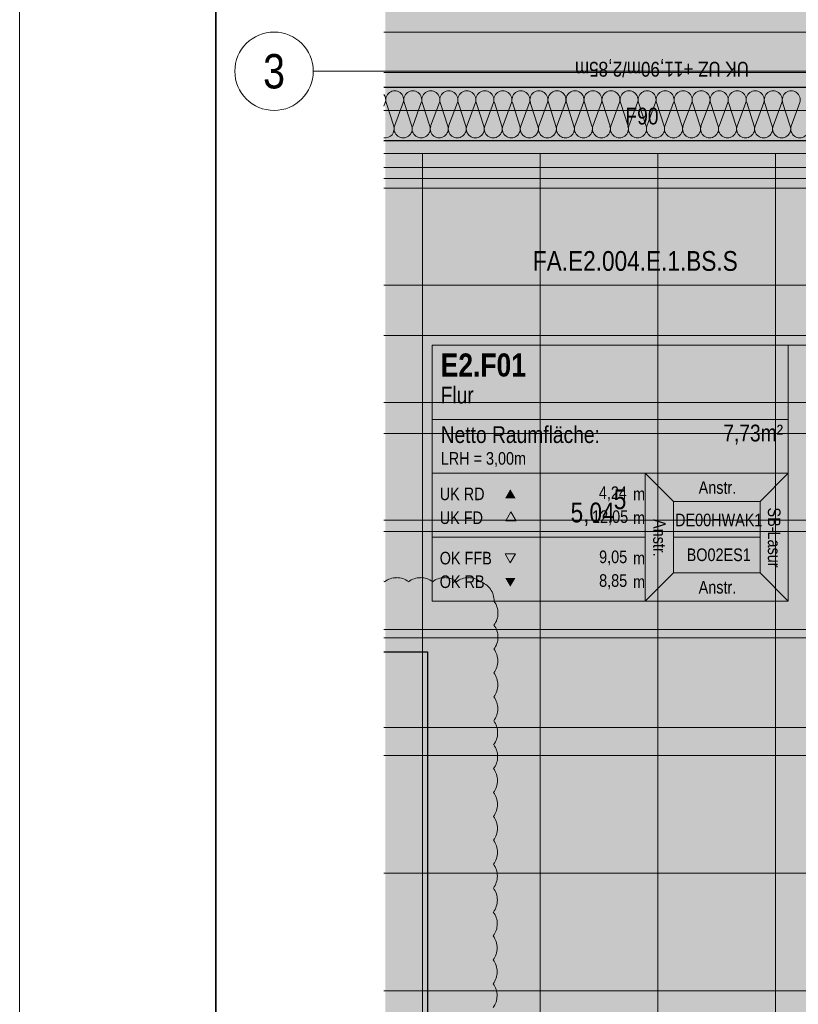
# Model space of a CAD drawing. Extents: x -743 to 300, y 62 to 1112.
# Tile 78 of 179: x -720 to -640, y 680 to 780. Entities that reach past the tile are written whole.
import ezdxf
from ezdxf.enums import TextEntityAlignment as Align
from ezdxf.lldxf.tags import DXFTag

# ---------------------------------------------------------------- set-up
doc = ezdxf.new("R2010")
doc.units = 0
doc.layers.get('0').update_dxf_attribs({"lineweight": 13})
for name, color, linetype, lineweight, true_color in [('30 -33 Aussenwände- 7 Fassade_ Elemente', 7, 'Continuous', 9, 0x00aacc), ('30 -35 Decken- 1 Konstruktion-Träger- Stahlbeton', 7, 'Continuous', 13, 0x33aa00), ('60- 61 allgemeine Ausstattung- 4 Terrassen', 9, 'Continuous', 9, 0x808080), ('70 -72 Beschriftung- 1 Beschriftung allgemein', 7, 'Continuous', 9, 0xff6633), ('70 -75 Raumstempel- 1 Raumstempel-A06CPV7IL0', 1, 'Continuous', 50, 0xff0000), ('70 -75 Raumstempel-2 Verweislinie', 3, 'Continuous', 9, 0x00ff00), ('70 -76 Bemaßung- 2 Allgemein', 9, 'Continuous', 5, 0x808080), ('70 -77 Revision- 2 Wolken', 7, 'Continuous', 18, 0x944cff), ('iwb_Layout Achsbezeichung', 1, 'Continuous', 13, 0xff0000), ('iwb_Layout BA_Markierung', 7, 'Continuous', 9, 0xbadcdc)]:
    doc.layers.add(name, color=color, linetype=linetype, lineweight=lineweight, true_color=true_color)
for name, color, linetype, lineweight in [('70 -71 Achsen- 1 Gebäudeachsen', 7, 'STRICHPUNKT2-A06CPV7LL0', 18), ('70 -75 Raumstempel- 3 Wandstempel', 7, 'Continuous', 50), ('iwb_Plankopf Rahmen', 7, 'Continuous', 35)]:
    doc.layers.add(name, color=color, linetype=linetype, lineweight=lineweight)
doc.styles.get("Standard").update_dxf_attribs({"font": 'ARIALN.TTF'})
tags = doc.linetypes.add('grob-A06CPV7GL0', pattern=[14, 3, -8, 3]).pattern_tags.tags
tags[8:9] = [DXFTag(74, 4), DXFTag(75, 0), DXFTag(340, '0'), DXFTag(46, 0.0), DXFTag(50, 0.0), DXFTag(44, 0.0), DXFTag(45, 0.0)]
tags[6:7] = [DXFTag(74, 4), DXFTag(75, 0), DXFTag(340, '0'), DXFTag(46, 0.0), DXFTag(50, 0.0), DXFTag(44, 0.0), DXFTag(45, 0.0)]
tags[4:5] = [DXFTag(74, 4), DXFTag(75, 0), DXFTag(340, '0'), DXFTag(46, 0.0), DXFTag(50, 0.0), DXFTag(44, 0.0), DXFTag(45, 0.0)]
tags = doc.linetypes.add('STRICHPUNKT2', pattern=[12.7, 6.35, -3.175, 0, -3.175]).pattern_tags.tags
tags[10:11] = [DXFTag(74, 4), DXFTag(75, 0), DXFTag(340, '0'), DXFTag(46, 0.0), DXFTag(50, 0.0), DXFTag(44, 0.0), DXFTag(45, 0.0)]
tags[8:9] = [DXFTag(74, 4), DXFTag(75, 0), DXFTag(340, '0'), DXFTag(46, 0.0), DXFTag(50, 0.0), DXFTag(44, 0.0), DXFTag(45, 0.0)]
tags[6:7] = [DXFTag(74, 4), DXFTag(75, 0), DXFTag(340, '0'), DXFTag(46, 0.0), DXFTag(50, 0.0), DXFTag(44, 0.0), DXFTag(45, 0.0)]
tags[4:5] = [DXFTag(74, 4), DXFTag(75, 0), DXFTag(340, '0'), DXFTag(46, 0.0), DXFTag(50, 0.0), DXFTag(44, 0.0), DXFTag(45, 0.0)]
tags = doc.linetypes.add('STRICHPUNKT2-A06CPV7LL0', pattern=[12.7, 6.35, -3.175, 0, -3.175]).pattern_tags.tags
tags[10:11] = [DXFTag(74, 4), DXFTag(75, 0), DXFTag(340, '0'), DXFTag(46, 0.0), DXFTag(50, 0.0), DXFTag(44, 0.0), DXFTag(45, 0.0)]
tags[8:9] = [DXFTag(74, 4), DXFTag(75, 0), DXFTag(340, '0'), DXFTag(46, 0.0), DXFTag(50, 0.0), DXFTag(44, 0.0), DXFTag(45, 0.0)]
tags[6:7] = [DXFTag(74, 4), DXFTag(75, 0), DXFTag(340, '0'), DXFTag(46, 0.0), DXFTag(50, 0.0), DXFTag(44, 0.0), DXFTag(45, 0.0)]
tags[4:5] = [DXFTag(74, 4), DXFTag(75, 0), DXFTag(340, '0'), DXFTag(46, 0.0), DXFTag(50, 0.0), DXFTag(44, 0.0), DXFTag(45, 0.0)]

# ---------------------------------------------------------------- blocks, each defined once
blk = doc.blocks.new('Polygon-A06CPV78L0')
at = {"color": 0, "linetype": 'ByBlock', "lineweight": -2, "ltscale": 0.13}
blk.add_solid([(-611.22, 86.2), (-682.36, 86.01), (-611.05, 1083.81), (-682.36, 1083.81)], dxfattribs=at)
blk = doc.blocks.new('Referenz-A06CPV7ML0')
at = {"layer": '30 -33 Aussenwände- 7 Fassade_ Elemente', "color": 0, "linetype": 'Continuous', "ltscale": 0.13}
for p, q in [((-613.35, 774.77), (-682.49, 774.77)), ((-682.49, 771.35), (-682.35, 771.71)), ((-682.26, 771.71), (-681.49, 769.31)), ((-681.4, 769.31), (-680.52, 771.71)), ((-680.43, 771.71), (-679.65, 769.31)), ((-679.56, 769.31), (-678.68, 771.71)), ((-678.59, 771.71), (-677.82, 769.31)), ((-677.73, 769.31), (-676.84, 771.71)), ((-676.75, 771.71), (-675.98, 769.31)), ((-675.89, 769.31), (-675, 771.71)), ((-674.91, 771.71), (-674.14, 769.31)), ((-674.05, 769.31), (-673.16, 771.71)), ((-673.07, 771.71), (-672.3, 769.31)), ((-672.21, 769.31), (-671.32, 771.71)), ((-671.23, 771.71), (-670.46, 769.31)), ((-670.37, 769.31), (-669.48, 771.71)), ((-669.39, 771.71), (-668.62, 769.31)), ((-668.53, 769.31), (-667.65, 771.71)), ((-667.56, 771.71), (-666.78, 769.31)), ((-666.69, 769.31), (-665.81, 771.71)), ((-665.72, 771.71), (-664.95, 769.31)), ((-664.86, 769.31), (-663.97, 771.71)), ((-663.88, 771.71), (-663.11, 769.31)), ((-663.02, 769.31), (-662.13, 771.71)), ((-662.04, 771.71), (-661.27, 769.31)), ((-661.18, 769.31), (-660.29, 771.71)), ((-660.2, 771.71), (-659.43, 769.31)), ((-659.34, 769.31), (-658.45, 771.71)), ((-658.36, 771.71), (-657.59, 769.31)), ((-657.5, 769.31), (-656.62, 771.71)), ((-656.53, 771.71), (-655.75, 769.31)), ((-655.66, 769.31), (-654.78, 771.71)), ((-654.69, 771.71), (-653.92, 769.31)), ((-653.83, 769.31), (-652.94, 771.71)), ((-652.85, 771.71), (-652.08, 769.31)), ((-651.99, 769.31), (-651.1, 771.71)), ((-651.01, 771.71), (-650.24, 769.31)), ((-650.15, 769.31), (-649.26, 771.71)), ((-649.17, 771.71), (-648.4, 769.31)), ((-648.31, 769.31), (-647.42, 771.71)), ((-647.33, 771.71), (-646.56, 769.31)), ((-646.47, 769.31), (-645.58, 771.71)), ((-645.49, 771.71), (-644.72, 769.31)), ((-644.63, 769.31), (-643.75, 771.71)), ((-643.66, 771.71), (-642.88, 769.31)), ((-642.79, 769.31), (-641.91, 771.71)), ((-641.82, 771.71), (-641.05, 769.31)), ((-640.96, 769.31), (-640.07, 771.71)), ((-682.49, 767.81), (-613.85, 767.81)), ((-613.85, 763.97), (-682.49, 763.97)), ((-682.49, 762.97), (-610.25, 762.97))]:
    blk.add_line(p, q, dxfattribs=at)
at = {"layer": '30 -33 Aussenwände- 7 Fassade_ Elemente', "color": 0, "linetype": 'Continuous', "lineweight": 25, "ltscale": 0.25}
for p, q in [((-682.49, 773.27), (-613.35, 773.27)), ((-608.85, 767.81), (-682.49, 767.81))]:
    blk.add_line(p, q, dxfattribs=at)
at = {"layer": '30 -33 Aussenwände- 7 Fassade_ Elemente', "color": 0, "linetype": 'Continuous', "ltscale": 0.13}
for centre, major_axis, end_param in [((-683.23, 771.99), (0.874, -0.282), 0.94658), ((-681.39, 771.99), (0.874, -0.282), 3.764652), ((-679.55, 771.99), (0.874, -0.282), 3.764652), ((-677.71, 771.99), (0.874, -0.282), 3.764652), ((-675.87, 771.99), (0.874, -0.282), 3.764652), ((-674.04, 771.99), (0.874, -0.282), 3.764652), ((-672.2, 771.99), (0.874, -0.282), 3.764652), ((-670.36, 771.99), (0.874, -0.282), 3.764652), ((-668.52, 771.99), (0.874, -0.282), 3.764652), ((-666.68, 771.99), (0.874, -0.282), 3.764652), ((-664.84, 771.99), (0.874, -0.282), 3.764652), ((-663, 771.99), (0.874, -0.282), 3.764652), ((-661.17, 771.99), (0.874, -0.282), 3.764652), ((-659.33, 771.99), (0.874, -0.282), 3.764652), ((-657.49, 771.99), (0.874, -0.282), 3.764652), ((-655.65, 771.99), (0.874, -0.282), 3.764652), ((-653.81, 771.99), (0.874, -0.282), 3.764652), ((-651.97, 771.99), (0.874, -0.282), 3.764652), ((-650.14, 771.99), (0.874, -0.282), 3.764652), ((-648.3, 771.99), (0.874, -0.282), 3.764652), ((-646.46, 771.99), (0.874, -0.282), 3.764652), ((-644.62, 771.99), (0.874, -0.282), 3.764652), ((-642.78, 771.99), (0.874, -0.282), 3.764652), ((-640.94, 771.99), (0.874, -0.282), 3.764652), ((-682.37, 769.03), (-0.122, -0.91), 2.015724), ((-680.53, 769.03), (-0.874, 0.282), 3.765224), ((-678.69, 769.03), (-0.874, 0.282), 3.765224), ((-676.85, 769.03), (-0.874, 0.282), 3.765224), ((-675.01, 769.03), (-0.874, 0.282), 3.765224), ((-673.17, 769.03), (-0.874, 0.282), 3.765224), ((-671.34, 769.03), (-0.874, 0.282), 3.765224), ((-669.5, 769.03), (-0.874, 0.282), 3.765224), ((-667.66, 769.03), (-0.874, 0.282), 3.765224), ((-665.82, 769.03), (-0.874, 0.282), 3.765224), ((-663.98, 769.03), (-0.874, 0.282), 3.765224), ((-662.14, 769.03), (-0.874, 0.282), 3.765224), ((-660.31, 769.03), (-0.874, 0.282), 3.765224), ((-658.47, 769.03), (-0.874, 0.282), 3.765224), ((-656.63, 769.03), (-0.874, 0.282), 3.765224), ((-654.79, 769.03), (-0.874, 0.282), 3.765224), ((-652.95, 769.03), (-0.874, 0.282), 3.765224), ((-651.11, 769.03), (-0.874, 0.282), 3.765224), ((-649.27, 769.03), (-0.874, 0.282), 3.765224), ((-647.44, 769.03), (-0.874, 0.282), 3.765224), ((-645.6, 769.03), (-0.874, 0.282), 3.765224), ((-643.76, 769.03), (-0.874, 0.282), 3.765224), ((-641.92, 769.03), (-0.874, 0.282), 3.765224), ((-640.08, 769.03), (-0.874, 0.282), 3.765224)]:
    blk.add_ellipse(centre, major_axis=major_axis, ratio=1, start_param=0, end_param=end_param, dxfattribs=at)
at = {"layer": '30 -35 Decken- 1 Konstruktion-Träger- Stahlbeton', "color": 0, "linetype": 'grob-A06CPV7GL0', "lineweight": -2, "ltscale": 0.13}
for p, q in [((-682.49, 778.91), (-612.85, 778.91)), ((-682.49, 770.91), (-612.85, 770.91))]:
    blk.add_line(p, q, dxfattribs=at)
at = {"layer": '60- 61 allgemeine Ausstattung- 4 Terrassen', "color": 0}
for p, q in [((-682.49, 766.51), (-607.05, 766.51)), ((-678.55, 379.71), (-678.55, 766.51)), ((-666.55, 379.71), (-666.55, 766.51)), ((-654.55, 379.71), (-654.55, 766.51)), ((-642.55, 379.71), (-642.55, 766.51)), ((-682.49, 765.11), (-607.05, 765.11)), ((-682.49, 753.11), (-607.05, 753.11)), ((-682.49, 741.11), (-607.05, 741.11)), ((-682.49, 729.11), (-607.05, 729.11)), ((-682.49, 717.11), (-607.05, 717.11)), ((-682.49, 705.11), (-607.05, 705.11)), ((-682.49, 693.11), (-607.05, 693.11)), ((-682.49, 681.11), (-607.05, 681.11))]:
    blk.add_line(p, q, dxfattribs=at)
at = {"layer": '60- 61 allgemeine Ausstattung- 4 Terrassen', "color": 0, "linetype": 'grob-A06CPV7GL0', "lineweight": 25, "ltscale": 0.25}
for p, q in [((-682.49, 715.71), (-678.05, 715.71)), ((-678.05, 715.71), (-678.05, 667.71))]:
    blk.add_line(p, q, dxfattribs=at)
at = {"layer": '70 -71 Achsen- 1 Gebäudeachsen', "color": 0, "linetype": 'STRICHPUNKT2-A06CPV7LL0', "ltscale": 0.18}
blk.add_line((-682.49, 774.91), (76.46, 774.91), dxfattribs=at)
at = {"layer": '70 -75 Raumstempel- 1 Raumstempel-A06CPV7IL0', "color": 0, "lineweight": 9}
for p, q in [((-677.56, 746.99), (-677.56, 720.85)), ((-641.24, 746.99), (-677.56, 746.99)), ((-641.24, 720.85), (-641.24, 746.99)), ((-641.24, 739.39), (-677.56, 739.39)), ((-677.56, 733.92), (-655.83, 733.92)), ((-652.95, 731.02), (-655.83, 733.92)), ((-641.24, 733.92), (-655.83, 733.92)), ((-655.83, 733.92), (-655.83, 720.85)), ((-644.12, 731.02), (-641.24, 733.92)), ((-652.95, 723.75), (-652.95, 731.02)), ((-652.95, 731.02), (-644.12, 731.02)), ((-644.12, 723.75), (-644.12, 731.02)), ((-669.53, 729.96), (-670.05, 729.05)), ((-670.05, 729.05), (-669, 729.05)), ((-669, 729.05), (-669.53, 729.96)), ((-677.56, 727.38), (-655.83, 727.38)), ((-644.12, 727.38), (-652.95, 727.38)), ((-669.6, 724.78), (-670.12, 725.69)), ((-670.12, 725.69), (-669.07, 725.69)), ((-669.07, 725.69), (-669.6, 724.78)), ((-652.95, 723.75), (-655.83, 720.85)), ((-652.95, 723.75), (-644.12, 723.75)), ((-644.12, 723.75), (-641.24, 720.85)), ((-641.24, 720.85), (-677.56, 720.85))]:
    blk.add_line(p, q, dxfattribs=at)
at = {"layer": '70 -75 Raumstempel- 1 Raumstempel-A06CPV7IL0', "color": 0, "lineweight": 0}
for points in [[(-669.07, 731.37), (-669.6, 732.28), (-670.12, 731.37)], [(-669.07, 723.24), (-669.6, 722.34), (-670.12, 723.24)]]:
    blk.add_solid(points, dxfattribs=at)
at = {"layer": '70 -75 Raumstempel-2 Verweislinie', "color": 0, "linetype": 'Continuous', "ltscale": 0.13}
blk.add_line((-625.17, 746.99), (-641.24, 746.99), dxfattribs=at)
at = {"layer": '70 -76 Bemaßung- 2 Allgemein', "color": 0, "linetype": 'Continuous', "ltscale": 0.13}
for p, q in [((-609.61, 747.97), (-682.49, 747.97)), ((-613.91, 737.97), (-682.49, 737.97)), ((-611.31, 727.97), (-682.49, 727.97)), ((-609.91, 717.97), (-682.49, 717.97)), ((-609.91, 707.97), (-682.49, 707.97))]:
    blk.add_line(p, q, dxfattribs=at)
at = {"layer": '70 -76 Bemaßung- 2 Allgemein', "color": 0, "lineweight": 0}
for points in [[(-662.75, 781.58), (-661.42, 778.91), (-660.08, 781.58)], [(-662.75, 776.24), (-661.42, 778.91), (-660.08, 776.24)]]:
    blk.add_solid(points, dxfattribs=at)
at = {"layer": '70 -77 Revision- 2 Wolken', "color": 0, "linetype": 'Continuous', "ltscale": 0.18}
for centre, major_axis, end_param in [((-681.2, 721.23), (0, 2.03), 0.643501), ((-681.2, 721.23), (1.22, 1.63), 0.643501), ((-678.76, 721.23), (0, 2.03), 0.643501), ((-678.76, 721.23), (1.22, 1.63), 0.643501), ((-676.32, 721.23), (0, 2.03), 0.643501), ((-676.32, 721.23), (1.22, 1.63), 0.643501), ((-673.88, 721.23), (0, 2.03), 0.643501), ((-673.88, 721.23), (1.22, 1.63), 0.643501), ((-683.63, 721.23), (1.22, 1.63), 0.04541), ((-673.29, 720.92), (1.66, 1.17), 0.643501), ((-673.29, 720.92), (2.03, -0.06), 0.643501), ((-672.89, 719.64), (2.03, 0), 0.643501), ((-672.89, 719.64), (1.62, -1.22), 0.643501), ((-672.89, 717.2), (2.03, 0), 0.643501), ((-672.89, 717.2), (1.62, -1.22), 0.643501), ((-672.9, 714.77), (2.03, 0), 0.643501), ((-672.9, 714.77), (1.62, -1.22), 0.643501), ((-672.9, 712.33), (2.03, 0), 0.643501), ((-672.9, 712.33), (1.62, -1.22), 0.643501), ((-672.91, 709.89), (2.03, 0), 0.643501), ((-672.91, 709.89), (1.62, -1.22), 0.643501), ((-672.92, 707.45), (2.03, 0), 0.643501), ((-672.92, 707.45), (1.62, -1.22), 0.643501), ((-672.92, 705.01), (2.03, 0), 0.643501), ((-672.92, 705.01), (1.62, -1.22), 0.643501), ((-672.93, 702.57), (2.03, 0), 0.643501), ((-672.93, 702.57), (1.62, -1.22), 0.643501), ((-672.93, 700.14), (2.03, 0), 0.643501), ((-672.93, 700.14), (1.62, -1.22), 0.643501), ((-672.94, 697.7), (2.03, 0), 0.643501), ((-672.94, 697.7), (1.62, -1.22), 0.643501), ((-672.94, 695.26), (2.03, 0), 0.643501), ((-672.94, 695.26), (1.62, -1.22), 0.643501), ((-672.95, 692.82), (2.03, 0), 0.643501), ((-672.95, 692.82), (1.62, -1.22), 0.643501), ((-672.95, 690.38), (2.03, 0), 0.643501), ((-672.95, 690.38), (1.62, -1.22), 0.643501), ((-672.96, 687.94), (2.03, 0), 0.643501), ((-672.96, 687.94), (1.62, -1.22), 0.643501), ((-672.97, 685.5), (2.03, 0), 0.643501), ((-672.97, 685.5), (1.62, -1.22), 0.643501), ((-672.97, 683.07), (2.03, 0), 0.643501), ((-672.97, 683.07), (1.62, -1.22), 0.643501), ((-672.98, 680.63), (2.03, 0), 0.643501), ((-672.98, 680.63), (1.62, -1.22), 0.643501)]:
    blk.add_ellipse(centre, major_axis=major_axis, ratio=1, start_param=0, end_param=end_param, dxfattribs=at)
at = {"layer": '70 -72 Beschriftung- 1 Beschriftung allgemein', "color": 0, "linetype": 'Continuous', "ltscale": 0.13, "insert": (-667.3, 756.57), "char_height": 2.0138, "attachment_point": 1}
blk.add_mtext('{\\fArial Narrow;FA.E2.004.E.1.BS.S}', dxfattribs=at)
at = {"layer": '70 -75 Raumstempel- 1 Raumstempel-A06CPV7IL0', "color": 0, "linetype": 'Continuous', "ltscale": 0.5, "attachment_point": 1}
for s, insert, char_height, rotation in [('{\\fArial Narrow|b1|i0;E2.F01}', (-676.7, 746.13), 2.3536, 0), ('{\\fArial Narrow;Flur}', (-676.7, 742.74), 1.7117, 0), ('{\\fArial Narrow;7,73m²}', (-647.88, 738.87), 1.7117, 0), ('{\\fArial Narrow;Netto Raumfläche:}', (-676.7, 738.71), 1.7117, 0), ('{\\fArial Narrow;LRH = 3,00m}', (-676.7, 736.07), 1.2838, 0), ('{\\fArial Narrow;Anstr.}', (-650.39, 733.1), 1.2838, 0), ('{\\fArial Narrow;UK RD}', (-676.8, 732.45), 1.2838, 0), ('{\\fArial Narrow;4,24}', (-660.57, 732.57), 1.2838, 0), ('{\\fArial Narrow;m}', (-657.08, 732.44), 1.2838, 0), ('{\\fArial Narrow;UK FD}', (-676.8, 730.02), 1.2838, 0), ('{\\fArial Narrow;12,05}', (-661.26, 730.13), 1.2838, 0), ('{\\fArial Narrow;SB-Lasur}', (-642.04, 730.42), 1.2838, 270), ('{\\fArial Narrow;m}', (-657.08, 730.01), 1.2838, 0), ('{\\fArial Narrow;Anstr.}', (-653.74, 729.24), 1.2838, 270), ('{\\fArial Narrow;DE00HWAK1}', (-652.79, 729.79), 1.2838, 0), ('{\\fArial Narrow;9,05}', (-660.54, 726.03), 1.2838, 0), ('{\\fArial Narrow;BO02ES1}', (-651.61, 726.24), 1.2838, 0), ('{\\fArial Narrow;OK FFB}', (-676.8, 725.9), 1.2838, 0), ('{\\fArial Narrow;m}', (-657.08, 725.9), 1.2838, 0), ('{\\fArial Narrow;OK RB}', (-676.8, 723.49), 1.2838, 0), ('{\\fArial Narrow;8,85}', (-660.54, 723.61), 1.2838, 0), ('{\\fArial Narrow;m}', (-657.08, 723.49), 1.2838, 0), ('{\\fArial Narrow;Anstr.}', (-650.39, 722.93), 1.2838, 0)]:
    blk.add_mtext(s, dxfattribs=dict(at, insert=insert, char_height=char_height, rotation=rotation))
at = {"layer": '70 -75 Raumstempel- 3 Wandstempel', "color": 0, "linetype": 'Continuous', "ltscale": 0.5, "insert": (-657.86, 771.19), "char_height": 1.7117, "attachment_point": 1}
blk.add_mtext('{\\fArial Narrow;F90}', dxfattribs=at)
at = {"layer": '70 -76 Bemaßung- 2 Allgemein', "color": 0, "linetype": 'Continuous', "ltscale": 0.13, "insert": (-645.26, 774.36), "char_height": 1.5103, "attachment_point": 1, "rotation": 180}
blk.add_mtext('{\\fArial Narrow;UK UZ +11,90m/2,85m}', dxfattribs=at)
at = {"layer": '70 -76 Bemaßung- 2 Allgemein', "color": 0, "linetype": 'Continuous', "ltscale": 0.13, "char_height": 2.0138, "attachment_point": 1}
for s, insert in [('{\\fArial Narrow;5}', (-659.05, 732.26)), ('{\\fArial Narrow;5,04}', (-663.45, 730.92))]:
    blk.add_mtext(s, dxfattribs=dict(at, insert=insert))

msp = doc.modelspace()

# ---------------------------------------------------------------- linework, layer by layer
at = {"layer": 'iwb_Layout Achsbezeichung', "linetype": 'STRICHPUNKT2', "lineweight": 13, "ltscale": 0.39}
msp.add_line((-682.36, 774.91), (-689.7, 774.91), dxfattribs=at)
at = {"layer": 'iwb_Layout Achsbezeichung', "ltscale": 0.39}
msp.add_circle((-693.7, 774.91), 4, dxfattribs=at)
at = {"layer": 'iwb_Plankopf Rahmen', "color": 8, "lineweight": 13, "ltscale": 0.13, "true_color": 0x808080}
msp.add_lwpolyline([(300.35, 62.43), (-719.65, 62.43), (-719.65, 1112.43), (300.35, 1112.43), (300.35, 62.43)], close=True, dxfattribs=at)
at = {"layer": 'iwb_Plankopf Rahmen', "ltscale": 0.35}
msp.add_lwpolyline([(-699.65, 67.43), (-699.65, 1107.43), (295.35, 1107.43), (295.35, 67.43), (-599.65, 67.43), (-699.65, 67.43)], close=True, dxfattribs=at)

# ---------------------------------------------------------------- block references
at = {"color": 8, "lineweight": 13, "ltscale": 0.13, "true_color": 0x808080}
msp.add_blockref('Referenz-A06CPV7ML0', (0, 0), dxfattribs=at)
at = {"layer": 'iwb_Layout BA_Markierung', "ltscale": 0.13}
msp.add_blockref('Polygon-A06CPV78L0', (0, 0), dxfattribs=at)

# ---------------------------------------------------------------- texts
at = {"layer": 'iwb_Layout Achsbezeichung', "ltscale": 0.39}
msp.add_text('3', height=3.5, dxfattribs=at).set_placement((-693.7, 774.91), align=Align.MIDDLE_CENTER)

doc.saveas('drawing.dxf')
